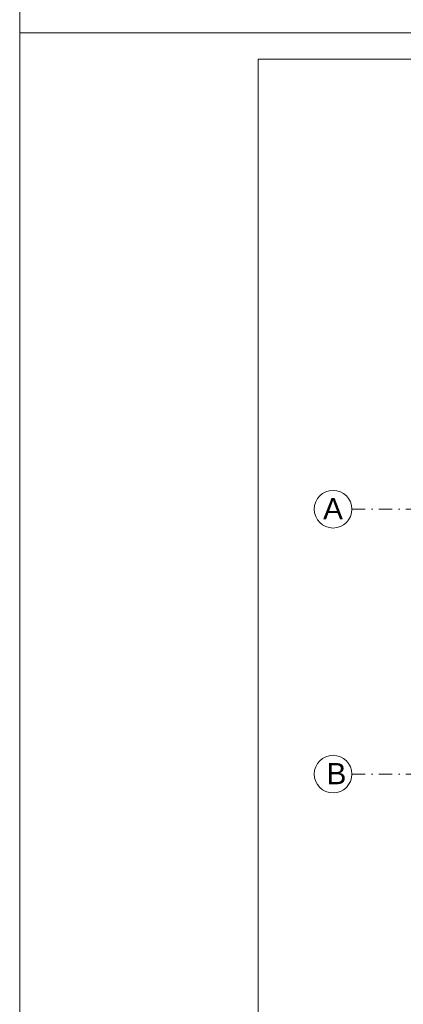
# Model space of a CAD drawing. Header units: millimetres. Extents: x -81893328 to 44149, y -26843406 to 95443303.
# Tile 51 of 100: x 26512 to 27236, y 931 to 2790. Entities that reach past the tile are written whole.
import ezdxf

# ---------------------------------------------------------------- set-up
doc = ezdxf.new("R2010")
doc.units = ezdxf.units.MM
doc.linetypes.add('DASHDOTX2', pattern=[50.8, 25.4, -12.7, 0, -12.7])
for name, color, linetype, lineweight in [('A- osie', 2, 'DASHDOTX2', 5), ('aRMZ - osie', 2, 'DASHDOTX2', 5), ('aRMZ - tabelka i ramka', 63, 'Continuous', 13)]:
    doc.layers.add(name, color=color, linetype=linetype, lineweight=lineweight)
doc.styles.get("Standard").update_dxf_attribs({"font": 'arial.ttf'})

msp = doc.modelspace()

# ---------------------------------------------------------------- linework, layer by layer
at = {"layer": 'A- osie', "linetype": 'Continuous'}
for centre in [(27103.1604, 1865.7575), (27103.1604, 1365.7575)]:
    msp.add_circle(centre, 35.5167, dxfattribs=at)
at = {"layer": 'aRMZ - osie'}
for p, q in [((27138.6771, 1865.7575), (30536.7437, 1865.7575)), ((27138.6771, 1365.7575), (30536.7437, 1365.7575))]:
    msp.add_line(p, q, dxfattribs=at)
at = {"layer": 'aRMZ - tabelka i ramka', "color": 7, "true_color": 0xffffff}
for points in [[(26511.7575, 5734.8224), (30711.7575, 5734.8224), (30711.7575, 2764.8224), (26511.7575, 2764.8224)], [(26511.7575, 2764.8224), (30711.7575, 2764.8224), (30711.7575, -205.1776), (26511.7575, -205.1776)]]:
    msp.add_lwpolyline(points, close=True, dxfattribs=at)
at = {"layer": 'aRMZ - tabelka i ramka'}
msp.add_lwpolyline([(26961.7575, 2714.8224), (30661.7575, 2714.8224), (30661.7575, -155.1776), (26961.7575, -155.1776)], close=True, dxfattribs=at)

# ---------------------------------------------------------------- texts
at = {"layer": 'A- osie', "linetype": 'Continuous', "char_height": 40, "width": 38.590363, "attachment_point": 1}
for s, insert in [('A', (27084.4935, 1886.6726)), ('B', (27091.055, 1386.6726))]:
    msp.add_mtext(s, dxfattribs=dict(at, insert=insert))

doc.saveas('drawing.dxf')
